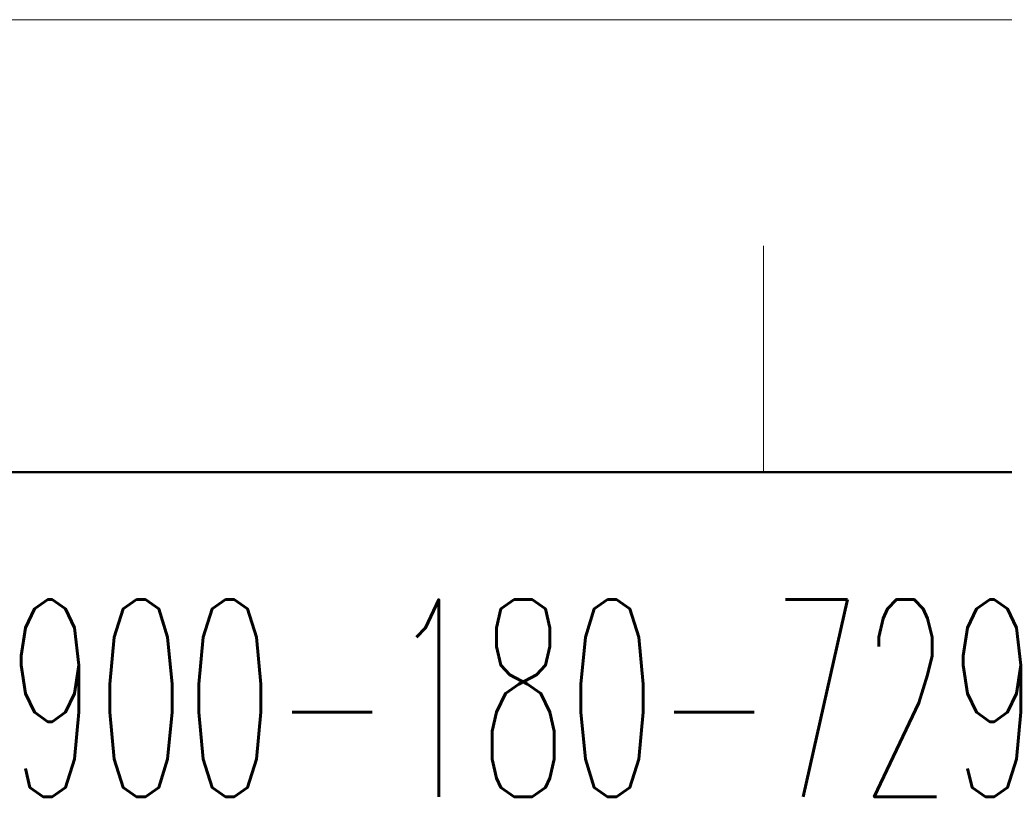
# Model space of a CAD drawing. Header units: millimetres. Extents: x 0 to 594, y 0 to 420.
# Tile 57 of 132: x 62 to 92, y 396 to 420. Entities that reach past the tile are written whole.
import ezdxf

# ---------------------------------------------------------------- set-up
doc = ezdxf.new("R2010")
doc.units = ezdxf.units.MM
doc.header["$LTSCALE"] = 0.257233
doc.layers.add('NoLayerName_001', color=7, linetype='Continuous')
doc.styles.get("Standard").update_dxf_attribs({"font": 'txt', "bigfont": 'extfont2'})

# ---------------------------------------------------------------- blocks, each defined once
blk = doc.blocks.new('JZB_0003')
at = {"layer": 'NoLayerName_001', "color": 3, "lineweight": 13, "insert": (11.99, 2.18), "char_height": 4.36, "attachment_point": 5}
blk.add_mtext('\\A1;\\W0.5410;900-180-729', dxfattribs=at)

msp = doc.modelspace()

# ---------------------------------------------------------------- linework, layer by layer
at = {"layer": 'NoLayerName_001', "color": 7, "linetype": 'Continuous', "lineweight": 13}
msp.add_line((0, 420.0255), (593.9754, 420.0255), dxfattribs=at)
at = {"layer": 'NoLayerName_001', "color": 2, "linetype": 'Continuous', "lineweight": 13}
msp.add_line((84.8536, 412.9543), (84.8536, 405.8832), dxfattribs=at)
at = {"layer": 'NoLayerName_001', "color": 7, "linetype": 'Continuous', "lineweight": 50}
msp.add_line((35.3557, 405.8832), (579.8331, 405.8832), dxfattribs=at)

# ---------------------------------------------------------------- block references
at = {"layer": 'NoLayerName_001', "xscale": 1.414227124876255, "yscale": 1.414227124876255, "zscale": 1.414227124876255}
msp.add_blockref('JZB_0003', (60.8259, 395.729), dxfattribs=at)

doc.saveas('drawing.dxf')
